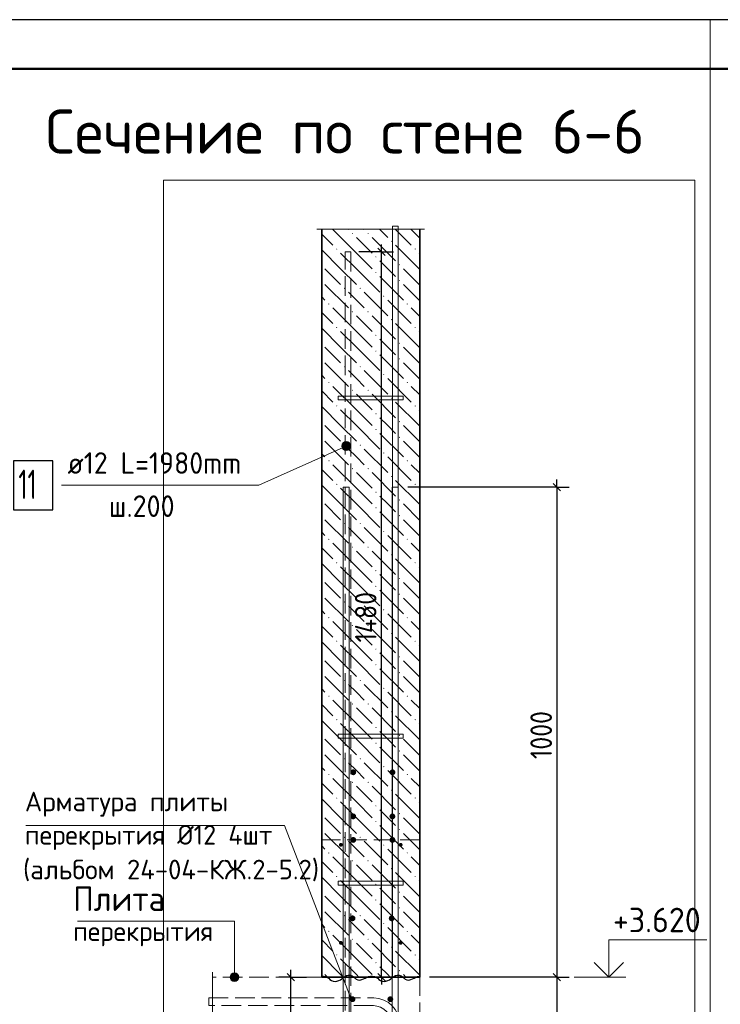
# Model space of a CAD drawing. Header units: millimetres. Extents: x 0 to 21005, y -5 to 14850.
# Tile 8 of 19: x 5279 to 8854, y 9828 to 14850. Entities that reach past the tile are written whole.
import ezdxf

# ---------------------------------------------------------------- set-up
doc = ezdxf.new("R2010")
doc.units = ezdxf.units.MM
doc.linetypes.add('______2', pattern=[135, 100, -35])
for name, color, linetype, lineweight in [('Standard', 7, 'Continuous', 25), ('Выпуски арматуры Г-обр.', 7, 'Continuous', 25), ('ЖБ Пилон', 180, 'Continuous', 25), ('Заголовок чертежа', 7, 'Continuous', 25), ('Позиционная метка диаметр_ шаг', 7, 'Continuous', 13), ('Позиционная метка линия выноска', 7, 'Continuous', 13), ('Примечания', 7, 'Continuous', 13), ('Стена обрамление Г-обр.', 7, 'Continuous', 25), ('Стена фоновая арматура У1', 7, 'Continuous', 25), ('Стена фоновая арматура Х1', 7, 'Continuous', 25), ('Стена фоновая затяжка С-обр.', 7, 'Continuous', 25)]:
    doc.layers.add(name, color=color, linetype=linetype, lineweight=lineweight)
doc.layers.add('ЖБ Перекрытие верхний уровень', color=7, linetype='Continuous', lineweight=25, true_color=0xe0e0ff)
doc.layers.add('ЖБ Стена верхний уровень', color=7, linetype='Continuous', lineweight=25, true_color=0x006e00)
doc.layers.add('Размерная выноска', color=7, linetype='Continuous')
doc.styles.add('ISOCPEUR', font='txt')

msp = doc.modelspace()

# ---------------------------------------------------------------- hatches: boundary and pattern name
at = {"layer": 'ЖБ Стена верхний уровень', "linetype": 'Continuous', "lineweight": 18, "transparency": 33554687}
for points in [[(6973.4, 13759.9), (6976.6, 13763.2), (6979.9, 13759.9), (6976.6, 13756.7)], [(7053.3, 13759.9), (7056.6, 13763.2), (7059.9, 13759.9), (7056.6, 13756.7)], [(7173.4, 13719.9), (7176.6, 13723.2), (7179.9, 13719.9), (7176.6, 13716.7)], [(6893.4, 13679.9), (6896.6, 13683.2), (6899.9, 13679.9), (6896.6, 13676.7)], [(7293.4, 13679.9), (7296.6, 13683.2), (7299.9, 13679.9), (7296.6, 13676.7)], [(7093.4, 13639.9), (7096.6, 13643.2), (7099.9, 13639.9), (7096.6, 13636.7)], [(7093.4, 13559.9), (7096.6, 13563.2), (7099.9, 13559.9), (7096.6, 13556.7)], [(7213.4, 13599.9), (7216.6, 13603.2), (7219.9, 13599.9), (7216.6, 13596.7)], [(7213.4, 13519.9), (7216.6, 13523.2), (7219.9, 13519.9), (7216.6, 13516.7)], [(6933.4, 13479.9), (6936.6, 13483.2), (6939.8, 13479.9), (6936.6, 13476.7)], [(7013.3, 13479.9), (7016.6, 13483.2), (7019.9, 13479.9), (7016.6, 13476.7)], [(7133.4, 13439.9), (7136.6, 13443.2), (7139.8, 13439.9), (7136.6, 13436.7)], [(6853.3, 13399.9), (6856.6, 13403.2), (6859.9, 13399.9), (6856.6, 13396.7)], [(6973.4, 13359.9), (6976.6, 13363.2), (6979.9, 13359.9), (6976.6, 13356.7)], [(7053.3, 13359.9), (7056.6, 13363.2), (7059.9, 13359.9), (7056.6, 13356.7)], [(7253.3, 13399.9), (7256.6, 13403.2), (7259.9, 13399.9), (7256.6, 13396.7)], [(7173.4, 13319.9), (7176.6, 13323.2), (7179.9, 13319.9), (7176.6, 13316.7)], [(6893.4, 13279.9), (6896.6, 13283.2), (6899.9, 13279.9), (6896.6, 13276.7)], [(7293.4, 13279.9), (7296.6, 13283.2), (7299.9, 13279.9), (7296.6, 13276.7)], [(7093.4, 13239.9), (7096.6, 13243.2), (7099.9, 13239.9), (7096.6, 13236.7)], [(7093.4, 13159.9), (7096.6, 13163.2), (7099.9, 13159.9), (7096.6, 13156.7)], [(7213.4, 13199.9), (7216.6, 13203.2), (7219.9, 13199.9), (7216.6, 13196.7)], [(7213.4, 13119.9), (7216.6, 13123.2), (7219.9, 13119.9), (7216.6, 13116.7)], [(6933.4, 13079.9), (6936.6, 13083.2), (6939.8, 13079.9), (6936.6, 13076.7)], [(7013.3, 13079.9), (7016.6, 13083.2), (7019.9, 13079.9), (7016.6, 13076.7)], [(7133.4, 13039.9), (7136.6, 13043.2), (7139.8, 13039.9), (7136.6, 13036.7)], [(6853.3, 12999.9), (6856.6, 13003.2), (6859.9, 12999.9), (6856.6, 12996.7)], [(6973.4, 12959.9), (6976.6, 12963.2), (6979.9, 12959.9), (6976.6, 12956.7)], [(7053.3, 12959.9), (7056.6, 12963.2), (7059.9, 12959.9), (7056.6, 12956.7)], [(7253.3, 12999.9), (7256.6, 13003.2), (7259.9, 12999.9), (7256.6, 12996.7)], [(7173.4, 12919.9), (7176.6, 12923.2), (7179.9, 12919.9), (7176.6, 12916.7)], [(6893.4, 12879.9), (6896.6, 12883.2), (6899.9, 12879.9), (6896.6, 12876.7)], [(7293.4, 12879.9), (7296.6, 12883.2), (7299.9, 12879.9), (7296.6, 12876.7)], [(7093.4, 12839.9), (7096.6, 12843.2), (7099.9, 12839.9), (7096.6, 12836.7)], [(7093.4, 12759.9), (7096.6, 12763.2), (7099.9, 12759.9), (7096.6, 12756.7)], [(7213.4, 12799.9), (7216.6, 12803.2), (7219.9, 12799.9), (7216.6, 12796.7)], [(7213.4, 12719.9), (7216.6, 12723.2), (7219.9, 12719.9), (7216.6, 12716.7)], [(6933.4, 12679.9), (6936.6, 12683.2), (6939.8, 12679.9), (6936.6, 12676.7)], [(7013.3, 12679.9), (7016.6, 12683.2), (7019.9, 12679.9), (7016.6, 12676.7)], [(7133.4, 12639.9), (7136.6, 12643.2), (7139.8, 12639.9), (7136.6, 12636.7)], [(6853.3, 12599.9), (6856.6, 12603.2), (6859.9, 12599.9), (6856.6, 12596.7)], [(6973.4, 12559.9), (6976.6, 12563.2), (6979.9, 12559.9), (6976.6, 12556.7)], [(7053.3, 12559.9), (7056.6, 12563.2), (7059.9, 12559.9), (7056.6, 12556.7)], [(7253.3, 12599.9), (7256.6, 12603.2), (7259.9, 12599.9), (7256.6, 12596.7)], [(7173.4, 12519.9), (7176.6, 12523.2), (7179.9, 12519.9), (7176.6, 12516.7)], [(6893.4, 12479.9), (6896.6, 12483.2), (6899.9, 12479.9), (6896.6, 12476.7)], [(7293.4, 12479.9), (7296.6, 12483.2), (7299.9, 12479.9), (7296.6, 12476.7)], [(7093.4, 12439.9), (7096.6, 12443.2), (7099.9, 12439.9), (7096.6, 12436.7)], [(7093.4, 12359.9), (7096.6, 12363.2), (7099.9, 12359.9), (7096.6, 12356.7)], [(7213.4, 12399.9), (7216.6, 12403.2), (7219.9, 12399.9), (7216.6, 12396.7)], [(7213.4, 12319.9), (7216.6, 12323.2), (7219.9, 12319.9), (7216.6, 12316.7)], [(6933.4, 12279.9), (6936.6, 12283.2), (6939.8, 12279.9), (6936.6, 12276.7)], [(7013.3, 12279.9), (7016.6, 12283.2), (7019.9, 12279.9), (7016.6, 12276.7)], [(7133.4, 12239.9), (7136.6, 12243.2), (7139.8, 12239.9), (7136.6, 12236.7)], [(6853.3, 12199.9), (6856.6, 12203.2), (6859.9, 12199.9), (6856.6, 12196.7)], [(6973.4, 12159.9), (6976.6, 12163.2), (6979.9, 12159.9), (6976.6, 12156.7)], [(7053.3, 12159.9), (7056.6, 12163.2), (7059.9, 12159.9), (7056.6, 12156.7)], [(7253.3, 12199.9), (7256.6, 12203.2), (7259.9, 12199.9), (7256.6, 12196.7)], [(7173.4, 12119.9), (7176.6, 12123.2), (7179.9, 12119.9), (7176.6, 12116.7)], [(6893.4, 12079.9), (6896.6, 12083.2), (6899.9, 12079.9), (6896.6, 12076.7)], [(7293.4, 12079.9), (7296.6, 12083.2), (7299.9, 12079.9), (7296.6, 12076.7)], [(7093.4, 12039.9), (7096.6, 12043.2), (7099.9, 12039.9), (7096.6, 12036.7)], [(7213.4, 11999.9), (7216.6, 12003.2), (7219.9, 11999.9), (7216.6, 11996.7)], [(7093.4, 11959.9), (7096.6, 11963.2), (7099.9, 11959.9), (7096.6, 11956.7)], [(7213.4, 11919.9), (7216.6, 11923.2), (7219.9, 11919.9), (7216.6, 11916.7)], [(6933.4, 11879.9), (6936.6, 11883.2), (6939.8, 11879.9), (6936.6, 11876.7)], [(7013.3, 11879.9), (7016.6, 11883.2), (7019.9, 11879.9), (7016.6, 11876.7)], [(6853.3, 11799.9), (6856.6, 11803.2), (6859.9, 11799.9), (6856.6, 11796.7)], [(7133.4, 11839.9), (7136.6, 11843.2), (7139.8, 11839.9), (7136.6, 11836.7)], [(7253.3, 11799.9), (7256.6, 11803.2), (7259.9, 11799.9), (7256.6, 11796.7)], [(6973.4, 11759.9), (6976.6, 11763.2), (6979.9, 11759.9), (6976.6, 11756.7)], [(7053.3, 11759.9), (7056.6, 11763.2), (7059.9, 11759.9), (7056.6, 11756.7)], [(7173.4, 11719.9), (7176.6, 11723.2), (7179.9, 11719.9), (7176.6, 11716.7)], [(6893.4, 11679.9), (6896.6, 11683.2), (6899.9, 11679.9), (6896.6, 11676.7)], [(7293.4, 11679.9), (7296.6, 11683.2), (7299.9, 11679.9), (7296.6, 11676.7)], [(7093.4, 11639.9), (7096.6, 11643.2), (7099.9, 11639.9), (7096.6, 11636.7)], [(7213.4, 11599.9), (7216.6, 11603.2), (7219.9, 11599.9), (7216.6, 11596.7)], [(7093.4, 11559.9), (7096.6, 11563.2), (7099.9, 11559.9), (7096.6, 11556.7)], [(7213.4, 11519.9), (7216.6, 11523.2), (7219.9, 11519.9), (7216.6, 11516.7)], [(6933.4, 11479.9), (6936.6, 11483.2), (6939.8, 11479.9), (6936.6, 11476.7)], [(7013.3, 11479.9), (7016.6, 11483.2), (7019.9, 11479.9), (7016.6, 11476.7)], [(6853.3, 11399.9), (6856.6, 11403.2), (6859.9, 11399.9), (6856.6, 11396.7)], [(7133.4, 11439.9), (7136.6, 11443.2), (7139.8, 11439.9), (7136.6, 11436.7)], [(7253.3, 11399.9), (7256.6, 11403.2), (7259.9, 11399.9), (7256.6, 11396.7)], [(6973.4, 11359.9), (6976.6, 11363.2), (6979.9, 11359.9), (6976.6, 11356.7)], [(7053.3, 11359.9), (7056.6, 11363.2), (7059.9, 11359.9), (7056.6, 11356.7)], [(7173.4, 11319.9), (7176.6, 11323.2), (7179.9, 11319.9), (7176.6, 11316.7)], [(6893.4, 11279.9), (6896.6, 11283.2), (6899.9, 11279.9), (6896.6, 11276.7)], [(7293.4, 11279.9), (7296.6, 11283.2), (7299.9, 11279.9), (7296.6, 11276.7)], [(7093.4, 11239.9), (7096.6, 11243.2), (7099.9, 11239.9), (7096.6, 11236.7)], [(7213.4, 11199.9), (7216.6, 11203.2), (7219.9, 11199.9), (7216.6, 11196.7)], [(7093.4, 11159.9), (7096.6, 11163.2), (7099.9, 11159.9), (7096.6, 11156.7)], [(7213.4, 11119.9), (7216.6, 11123.2), (7219.9, 11119.9), (7216.6, 11116.7)], [(6933.4, 11079.9), (6936.6, 11083.2), (6939.8, 11079.9), (6936.6, 11076.7)], [(7013.3, 11079.9), (7016.6, 11083.2), (7019.9, 11079.9), (7016.6, 11076.7)], [(6853.3, 10999.9), (6856.6, 11003.2), (6859.9, 10999.9), (6856.6, 10996.7)], [(7133.4, 11039.9), (7136.6, 11043.2), (7139.8, 11039.9), (7136.6, 11036.7)], [(7253.3, 10999.9), (7256.6, 11003.2), (7259.9, 10999.9), (7256.6, 10996.7)], [(6973.4, 10959.9), (6976.6, 10963.2), (6979.9, 10959.9), (6976.6, 10956.7)], [(7053.3, 10959.9), (7056.6, 10963.2), (7059.9, 10959.9), (7056.6, 10956.7)], [(7173.4, 10919.9), (7176.6, 10923.2), (7179.9, 10919.9), (7176.6, 10916.7)], [(6893.4, 10879.9), (6896.6, 10883.2), (6899.9, 10879.9), (6896.6, 10876.7)], [(7293.4, 10879.9), (7296.6, 10883.2), (7299.9, 10879.9), (7296.6, 10876.7)], [(7093.4, 10839.9), (7096.6, 10843.2), (7099.9, 10839.9), (7096.6, 10836.7)], [(7213.4, 10799.9), (7216.6, 10803.2), (7219.9, 10799.9), (7216.6, 10796.7)], [(7093.4, 10759.9), (7096.6, 10763.2), (7099.9, 10759.9), (7096.6, 10756.7)], [(7213.4, 10719.9), (7216.6, 10723.2), (7219.9, 10719.9), (7216.6, 10716.7)], [(6933.4, 10679.9), (6936.6, 10683.2), (6939.8, 10679.9), (6936.6, 10676.7)], [(7013.3, 10679.9), (7016.6, 10683.2), (7019.9, 10679.9), (7016.6, 10676.7)], [(6853.3, 10599.9), (6856.6, 10603.2), (6859.9, 10599.9), (6856.6, 10596.7)], [(7133.4, 10639.9), (7136.6, 10643.2), (7139.8, 10639.9), (7136.6, 10636.7)], [(7253.3, 10599.9), (7256.6, 10603.2), (7259.9, 10599.9), (7256.6, 10596.7)], [(6973.4, 10559.9), (6976.6, 10563.2), (6979.9, 10559.9), (6976.6, 10556.7)], [(7053.3, 10559.9), (7056.6, 10563.2), (7059.9, 10559.9), (7056.6, 10556.7)], [(7173.4, 10519.9), (7176.6, 10523.2), (7179.9, 10519.9), (7176.6, 10516.7)], [(6893.4, 10479.9), (6896.6, 10483.2), (6899.9, 10479.9), (6896.6, 10476.7)], [(7293.4, 10479.9), (7296.6, 10483.2), (7299.9, 10479.9), (7296.6, 10476.7)], [(7093.4, 10439.9), (7096.6, 10443.2), (7099.9, 10439.9), (7096.6, 10436.7)], [(7213.4, 10399.9), (7216.6, 10403.2), (7219.9, 10399.9), (7216.6, 10396.7)], [(7093.4, 10359.9), (7096.6, 10363.2), (7099.9, 10359.9), (7096.6, 10356.7)], [(7213.4, 10319.9), (7216.6, 10323.2), (7219.9, 10319.9), (7216.6, 10316.7)], [(6933.4, 10279.9), (6936.6, 10283.2), (6939.8, 10279.9), (6936.6, 10276.7)], [(7013.3, 10279.9), (7016.6, 10283.2), (7019.9, 10279.9), (7016.6, 10276.7)], [(6853.3, 10199.9), (6856.6, 10203.2), (6859.9, 10199.9), (6856.6, 10196.7)], [(7133.4, 10239.9), (7136.6, 10243.2), (7139.8, 10239.9), (7136.6, 10236.7)], [(7253.3, 10199.9), (7256.6, 10203.2), (7259.9, 10199.9), (7256.6, 10196.7)], [(6973.4, 10159.9), (6976.6, 10163.2), (6979.9, 10159.9), (6976.6, 10156.7)], [(7053.3, 10159.9), (7056.6, 10163.2), (7059.9, 10159.9), (7056.6, 10156.7)], [(7173.4, 10119.9), (7176.6, 10123.2), (7179.9, 10119.9), (7176.6, 10116.7)], [(6893.4, 10079.9), (6896.6, 10083.2), (6899.9, 10079.9), (6896.6, 10076.7)], [(7293.4, 10079.9), (7296.6, 10083.2), (7299.9, 10079.9), (7296.6, 10076.7)], [(7093.4, 10039.9), (7096.6, 10043.2), (7099.9, 10039.9), (7096.6, 10036.7)], [(7213.4, 9999.9), (7216.6, 10003.2), (7219.9, 9999.9), (7216.6, 9996.7)]]:
    msp.add_hatch(color=7, dxfattribs=at).paths.add_polyline_path(points, flags=16)
at = {"layer": 'Позиционная метка линия выноска', "linetype": 'Continuous', "lineweight": 13, "transparency": 33554687}
for points in [[(6922.8, 12677.9), (6942.8, 12653.4), (6926.9, 12688.7)], [(6932.1, 12657.4), (6922.8, 12677.9), (6924.6, 12666.4)], [(6922.8, 12677.9), (6932.1, 12657.4), (6942.8, 12653.4)], [(6926.9, 12688.7), (6954.3, 12655.1), (6935.9, 12696.1)], [(6926.9, 12688.7), (6942.8, 12653.4), (6954.3, 12655.1)], [(6935.9, 12696.1), (6963.3, 12662.6), (6947.4, 12697.9)], [(6935.9, 12696.1), (6954.3, 12655.1), (6963.3, 12662.6)], [(6947.4, 12697.9), (6963.3, 12662.6), (6967.4, 12673.3)], [(6947.4, 12697.9), (6967.4, 12673.3), (6958.1, 12693.8)], [(6958.1, 12693.8), (6967.4, 12673.3), (6965.6, 12684.9)], [(6352, 9966.5), (6397, 9966.5), (6393.9, 9977.7)], [(6352, 9966.5), (6393.9, 9977.7), (6355.2, 9977.7)], [(6355.2, 9955.2), (6397, 9966.5), (6352, 9966.5)], [(6355.2, 9977.7), (6393.9, 9977.7), (6385.8, 9985.8)], [(6355.2, 9977.7), (6385.8, 9985.8), (6363.3, 9985.8)], [(6355.2, 9955.2), (6393.9, 9955.2), (6397, 9966.5)], [(6363.3, 9947.1), (6393.9, 9955.2), (6355.2, 9955.2)], [(6363.3, 9985.8), (6385.8, 9985.8), (6374.5, 9989)], [(6363.3, 9947.1), (6385.8, 9947.1), (6393.9, 9955.2)], [(6385.8, 9947.1), (6363.3, 9947.1), (6374.5, 9944)]]:
    msp.add_hatch(color=7, dxfattribs=at).paths.add_polyline_path(points)
at = {"layer": 'Стена обрамление Г-обр.', "linetype": 'Continuous', "lineweight": 13, "transparency": 33554687}
for points in [[(6995.9, 11011.5), (6994.7, 11017.2), (6991.5, 11022.1), (6986.6, 11025.3), (6980.9, 11026.5), (6975.1, 11025.3), (6970.3, 11022.1), (6967, 11017.2), (6965.9, 11011.5), (6967, 11005.7), (6970.3, 11000.9), (6975.1, 10997.6), (6980.9, 10996.5), (6986.6, 10997.6), (6991.5, 11000.9), (6994.7, 11005.7)], [(7195.9, 11011.5), (7194.7, 11017.2), (7191.5, 11022.1), (7186.6, 11025.3), (7180.9, 11026.5), (7175.1, 11025.3), (7170.3, 11022.1), (7167, 11017.2), (7165.9, 11011.5), (7167, 11005.7), (7170.3, 11000.9), (7175.1, 10997.6), (7180.9, 10996.5), (7186.6, 10997.6), (7191.5, 11000.9), (7194.7, 11005.7)], [(6995.5, 10786.5), (6994.4, 10792.2), (6991.1, 10797.1), (6986.3, 10800.3), (6980.5, 10801.5), (6974.8, 10800.3), (6969.9, 10797.1), (6966.7, 10792.2), (6965.5, 10786.5), (6966.7, 10780.7), (6969.9, 10775.9), (6974.8, 10772.6), (6980.5, 10771.5), (6986.3, 10772.6), (6991.1, 10775.9), (6994.4, 10780.7)], [(7195.5, 10786.5), (7194.4, 10792.2), (7191.1, 10797.1), (7186.3, 10800.3), (7180.5, 10801.5), (7174.8, 10800.3), (7169.9, 10797.1), (7166.7, 10792.2), (7165.5, 10786.5), (7166.7, 10780.7), (7169.9, 10775.9), (7174.8, 10772.6), (7180.5, 10771.5), (7186.3, 10772.6), (7191.1, 10775.9), (7194.4, 10780.7)], [(6995.9, 10666.5), (6994.7, 10672.2), (6991.5, 10677.1), (6986.6, 10680.3), (6980.9, 10681.5), (6975.1, 10680.3), (6970.3, 10677.1), (6967, 10672.2), (6965.9, 10666.5), (6967, 10660.7), (6970.3, 10655.9), (6975.1, 10652.6), (6980.9, 10651.5), (6986.6, 10652.6), (6991.5, 10655.9), (6994.7, 10660.7)], [(7195.9, 10666.5), (7194.7, 10672.2), (7191.5, 10677.1), (7186.6, 10680.3), (7180.9, 10681.5), (7175.1, 10680.3), (7170.3, 10677.1), (7167, 10672.2), (7165.9, 10666.5), (7167, 10660.7), (7170.3, 10655.9), (7175.1, 10652.6), (7180.9, 10651.5), (7186.6, 10652.6), (7191.5, 10655.9), (7194.7, 10660.7)], [(6992, 10266.5), (6990.9, 10272.2), (6987.6, 10277.1), (6982.8, 10280.3), (6977, 10281.5), (6971.3, 10280.3), (6966.4, 10277.1), (6963.2, 10272.2), (6962, 10266.5), (6963.2, 10260.7), (6966.4, 10255.9), (6971.3, 10252.6), (6977, 10251.5), (6982.8, 10252.6), (6987.6, 10255.9), (6990.9, 10260.7)], [(7192, 10266.5), (7190.9, 10272.2), (7187.6, 10277.1), (7182.8, 10280.3), (7177, 10281.5), (7171.3, 10280.3), (7166.4, 10277.1), (7163.2, 10272.2), (7162, 10266.5), (7163.2, 10260.7), (7166.4, 10255.9), (7171.3, 10252.6), (7177, 10251.5), (7182.8, 10252.6), (7187.6, 10255.9), (7190.9, 10260.7)], [(6992, 9854), (6990.9, 9859.7), (6987.6, 9864.6), (6982.8, 9867.8), (6977, 9869), (6971.3, 9867.8), (6966.4, 9864.6), (6963.2, 9859.7), (6962, 9854), (6963.2, 9848.2), (6966.4, 9843.4), (6971.3, 9840.1), (6977, 9839), (6982.8, 9840.1), (6987.6, 9843.4), (6990.9, 9848.2)], [(7185.1, 9854), (7184, 9859.7), (7180.7, 9864.6), (7175.9, 9867.8), (7170.1, 9869), (7164.4, 9867.8), (7159.5, 9864.6), (7156.3, 9859.7), (7155.1, 9854), (7156.3, 9848.2), (7159.5, 9843.4), (7164.4, 9840.1), (7170.1, 9839), (7175.9, 9840.1), (7180.7, 9843.4), (7184, 9848.2)]]:
    msp.add_hatch(color=7, dxfattribs=at).paths.add_polyline_path(points)
at = {"layer": 'Стена фоновая арматура У1', "linetype": 'Continuous', "lineweight": 13, "transparency": 33554687}
for points in [[(6927.6, 10641.5), (6926.8, 10645.3), (6924.7, 10648.5), (6921.4, 10650.7), (6917.6, 10651.5), (6913.8, 10650.7), (6910.5, 10648.5), (6908.4, 10645.3), (6907.6, 10641.5), (6908.4, 10637.6), (6910.5, 10634.4), (6913.8, 10632.2), (6917.6, 10631.5), (6921.4, 10632.2), (6924.7, 10634.4), (6926.8, 10637.6)], [(7232.6, 10641.5), (7231.9, 10645.3), (7229.7, 10648.5), (7226.4, 10650.7), (7222.6, 10651.5), (7218.8, 10650.7), (7215.5, 10648.5), (7213.4, 10645.3), (7212.6, 10641.5), (7213.4, 10637.6), (7215.5, 10634.4), (7218.8, 10632.2), (7222.6, 10631.5), (7226.4, 10632.2), (7229.7, 10634.4), (7231.9, 10637.6)], [(6927.6, 10141.5), (6926.8, 10145.3), (6924.7, 10148.5), (6921.4, 10150.7), (6917.6, 10151.5), (6913.8, 10150.7), (6910.5, 10148.5), (6908.4, 10145.3), (6907.6, 10141.5), (6908.4, 10137.6), (6910.5, 10134.4), (6913.8, 10132.2), (6917.6, 10131.5), (6921.4, 10132.2), (6924.7, 10134.4), (6926.8, 10137.6)], [(7232.6, 10141.5), (7231.9, 10145.3), (7229.7, 10148.5), (7226.4, 10150.7), (7222.6, 10151.5), (7218.8, 10150.7), (7215.5, 10148.5), (7213.4, 10145.3), (7212.6, 10141.5), (7213.4, 10137.6), (7215.5, 10134.4), (7218.8, 10132.2), (7222.6, 10131.5), (7226.4, 10132.2), (7229.7, 10134.4), (7231.9, 10137.6)]]:
    msp.add_hatch(color=7, dxfattribs=at).paths.add_polyline_path(points)

# ---------------------------------------------------------------- linework, layer by layer
at = {"layer": 'Standard', "color": 251, "linetype": 'Continuous', "lineweight": -3, "true_color": 0x656565, "transparency": 33554687}
for p, q in [((7124.5, 13666.5), (7010.1, 13666.5)), ((7124.5, 13666.5), (7062, 13666.5)), ((7124.5, 13666.5), (7187, 13666.5)), ((8019.9, 12466.5), (7260.1, 12466.5)), ((8019.9, 12466.5), (7957.4, 12466.5)), ((8019.9, 12466.5), (8082.4, 12466.5)), ((6663.1, 9966.5), (6600.6, 9966.5)), ((6663.1, 9966.5), (6725.6, 9966.5)), ((6663.1, 9966.5), (6741.7, 9966.5)), ((7124.5, 9966.5), (7062, 9966.5)), ((7124.5, 9966.5), (7089.9, 9966.5)), ((7124.5, 9966.5), (7187, 9966.5)), ((8019.9, 9966.5), (7957.4, 9966.5)), ((8019.9, 9966.5), (8082.4, 9966.5))]:
    msp.add_line(p, q, dxfattribs=at)
at = {"layer": 'Standard', "color": 7, "linetype": 'Continuous', "lineweight": 25, "transparency": 33554687}
for p, q in [((7143.3, 13647.7), (7105.8, 13685.2)), ((8001.2, 12485.2), (8038.7, 12447.7)), ((6681.9, 9947.7), (6644.4, 9985.2)), ((7143.3, 9947.7), (7105.8, 9985.2)), ((8001.2, 9985.2), (8038.7, 9947.7))]:
    msp.add_line(p, q, dxfattribs=at)
at = {"layer": 'Standard', "color": 7, "linetype": 'Continuous', "lineweight": -3, "transparency": 33554687}
for p, q in [((7124.5, 13666.5), (7124.5, 13704)), ((8019.9, 12466.5), (8019.9, 12504)), ((6663.1, 9966.5), (6663.1, 10004)), ((6663.1, 9466.5), (6663.1, 9966.5)), ((7124.5, 9966.5), (7124.5, 9929)), ((8019.9, 9966.5), (8019.9, 9466.5))]:
    msp.add_line(p, q, dxfattribs=at)
at = {"layer": 'Standard', "color": 7, "linetype": 'Continuous', "lineweight": 13, "transparency": 33554687}
msp.add_line((8107.4, 9966.5), (8372.4, 9966.5), dxfattribs=at)
at = {"layer": 'Standard', "color": 7, "linetype": 'Continuous', "lineweight": 25, "transparency": 33554687}
msp.add_lwpolyline([(0, 0), (21000, 0), (21000, 14850), (0, 14850), (0, 0)], close=True, dxfattribs=at)
at = {"layer": 'Standard', "color": 7, "linetype": 'Continuous', "lineweight": 13, "transparency": 33554687}
for points in [[(8802.4, 14850), (0, 14850), (0, 6639.8), (8802.4, 6639.8), (8802.4, 14850)], [(8285.3, 9966.5), (8285.3, 10156.5), (8785.3, 10156.5)]]:
    msp.add_lwpolyline(points, dxfattribs=at)
at = {"layer": 'Standard', "color": 7, "linetype": 'Continuous', "lineweight": 50, "transparency": 33554687}
msp.add_lwpolyline([(1000, 14600), (20750, 14600), (20750, 250), (1000, 250), (1000, 14600)], close=True, dxfattribs=at)
at = {"layer": 'Standard', "color": 254, "linetype": 'Continuous', "lineweight": 13, "true_color": 0xc4c4ff, "transparency": 33554687}
msp.add_lwpolyline([(8723.2, 6639.8), (8723.2, 14032.1), (6013.2, 14032.1), (6013.2, 6639.8)], dxfattribs=at)
at = {"layer": 'Standard', "color": 7, "linetype": 'Continuous', "lineweight": -3, "transparency": 33554687}
for points in [[(7124.5, 9966.5), (7124.5, 11655.6), (7124.5, 11655.6), (7124.5, 13666.5)], [(8019.9, 12466.5), (8019.9, 11117), (8019.9, 11117), (8019.9, 9966.5)]]:
    msp.add_lwpolyline(points, dxfattribs=at)
at = {"layer": 'Standard', "color": 7, "linetype": 'Continuous', "lineweight": 35, "transparency": 33554687}
msp.add_lwpolyline([(8211, 10040.7), (8285.3, 9966.5), (8359.5, 10040.7)], dxfattribs=at)
at = {"layer": 'Standard', "color": 251, "linetype": 'Continuous', "lineweight": -3, "true_color": 0x656565, "transparency": 33554687}
msp.add_lwpolyline([(8019.9, 9966.5), (8011.4, 9966.5), (8011.4, 9966.5), (8011.4, 9966.5), (8011.4, 9966.5), (7370.1, 9966.5)], dxfattribs=at)
at = {"layer": 'Выпуски арматуры Г-обр.', "color": 251, "linetype": '______2', "lineweight": 13, "true_color": 0x656565, "transparency": 33554687}
for points in [[(6969.1, 13666.5), (6969.1, 8716.5), (6939.1, 8716.5), (6939.1, 13666.5), (6969.1, 13666.5)], [(6243.2, 9861.5), (7086.7, 9861.5), (7111.1, 9858.1), (7136.5, 9849.7), (7159.9, 9836.6), (7179.2, 9820.5), (7195.2, 9801.3), (7208.3, 9777.9), (7216.7, 9752.5), (7220.1, 9728.1), (7220.1, 6944), (7180.1, 6944), (7180.1, 9725.3), (7177.6, 9743.4), (7171.6, 9761.7), (7162.2, 9778.5), (7150.8, 9792.1), (7137.1, 9803.5), (7120.3, 9812.9), (7102, 9819), (7084, 9821.5), (6243.2, 9821.5), (6243.2, 9861.5)]]:
    msp.add_lwpolyline(points, dxfattribs=at)
at = {"layer": 'Выпуски арматуры Г-обр.', "color": 7, "linetype": 'Continuous', "lineweight": 25, "transparency": 33554687}
msp.add_lwpolyline([(5247.2, 12350.1), (5447.2, 12350.1), (5447.2, 12600.1), (5247.2, 12600.1), (5247.2, 12350.1)], dxfattribs=at)
at = {"layer": 'ЖБ Перекрытие верхний уровень', "color": 7, "linetype": '______2', "lineweight": 18, "transparency": 33554687}
for p, q in [((6820.5, 10666.5), (6820.5, 9966.5)), ((7320.5, 10666.5), (6820.5, 10666.5)), ((7320.5, 9466.5), (7320.5, 10666.5)), ((6820.5, 9966.5), (6263.2, 9966.5))]:
    msp.add_line(p, q, dxfattribs=at)
at = {"layer": 'ЖБ Стена верхний уровень', "color": 7, "linetype": 'Continuous', "lineweight": 35, "transparency": 33554687}
for p, q in [((6820.1, 13782.1), (6820.1, 9966.5)), ((7320.1, 9966.5), (7320.1, 13782.1)), ((6820.1, 9966.5), (7320.1, 9966.5))]:
    msp.add_line(p, q, dxfattribs=at)
at = {"layer": 'ЖБ Стена верхний уровень', "color": 9, "linetype": 'Continuous', "lineweight": 18, "true_color": 0xc7c7c7, "transparency": 33554687}
for p, q in [((6996.6, 13659.9), (6876.6, 13779.9)), ((6954.4, 13782.1), (6956.6, 13779.9)), ((7036.6, 13779.9), (7034.4, 13782.1)), ((7114.4, 13782.1), (7156.6, 13739.9)), ((7194.4, 13782.1), (7276.6, 13699.9)), ((7320.1, 13736.4), (7276.6, 13779.9)), ((6820.1, 13756.4), (6876.6, 13699.9)), ((6996.6, 13739.9), (7076.6, 13659.9)), ((7076.6, 13739.9), (7196.6, 13619.9)), ((6916.6, 13579.9), (6820.1, 13676.4)), ((6916.6, 13659.9), (6996.6, 13579.9)), ((6996.6, 13659.9), (7076.6, 13579.9)), ((7316.6, 13579.9), (7196.6, 13699.9)), ((7316.6, 13659.9), (7320.1, 13656.4)), ((7156.6, 13579.9), (7116.6, 13619.9)), ((6836.6, 13579.9), (6916.6, 13499.9)), ((6916.6, 13579.9), (6996.6, 13499.9)), ((6996.6, 13579.9), (7116.6, 13459.9)), ((7196.6, 13539.9), (7156.6, 13579.9)), ((7236.6, 13579.9), (7316.6, 13499.9)), ((7316.6, 13579.9), (7320.1, 13576.4)), ((7116.6, 13539.9), (7236.6, 13419.9)), ((6836.6, 13499.9), (6956.6, 13379.9)), ((6996.6, 13419.9), (6956.6, 13459.9)), ((7036.6, 13459.9), (7156.6, 13339.9)), ((7236.6, 13499.9), (7320.1, 13416.4)), ((6820.1, 13436.4), (6836.6, 13419.9)), ((7036.6, 13379.9), (6996.6, 13419.9)), ((7156.6, 13419.9), (7276.6, 13299.9)), ((6996.6, 13259.9), (6876.6, 13379.9)), ((7320.1, 13336.4), (7276.6, 13379.9)), ((6820.1, 13356.4), (6876.6, 13299.9)), ((6996.6, 13339.9), (7076.6, 13259.9)), ((7076.6, 13339.9), (7196.6, 13219.9)), ((6916.6, 13179.9), (6820.1, 13276.4)), ((6916.6, 13259.9), (6996.6, 13179.9)), ((6996.6, 13259.9), (7076.6, 13179.9)), ((7316.6, 13179.9), (7196.6, 13299.9)), ((7316.6, 13259.9), (7320.1, 13256.4)), ((7156.6, 13179.9), (7116.6, 13219.9)), ((6836.6, 13179.9), (6916.6, 13099.9)), ((6916.6, 13179.9), (6996.6, 13099.9)), ((6996.6, 13179.9), (7116.6, 13059.9)), ((7196.6, 13139.9), (7156.6, 13179.9)), ((7236.6, 13179.9), (7316.6, 13099.9)), ((7316.6, 13179.9), (7320.1, 13176.4)), ((7116.6, 13139.9), (7236.6, 13019.9)), ((6836.6, 13099.9), (6956.6, 12979.9)), ((6996.6, 13019.9), (6956.6, 13059.9)), ((7036.6, 13059.9), (7156.6, 12939.9)), ((7236.6, 13099.9), (7320.1, 13016.4)), ((6820.1, 13036.4), (6836.6, 13019.9)), ((7036.6, 12979.9), (6996.6, 13019.9)), ((7156.6, 13019.9), (7276.6, 12899.9)), ((6996.6, 12859.9), (6876.6, 12979.9)), ((7320.1, 12936.4), (7276.6, 12979.9)), ((6820.1, 12956.4), (6876.6, 12899.9)), ((6996.6, 12939.9), (7076.6, 12859.9)), ((7076.6, 12939.9), (7196.6, 12819.9)), ((6916.6, 12779.9), (6820.1, 12876.4)), ((6916.6, 12859.9), (6996.6, 12779.9)), ((6996.6, 12859.9), (7076.6, 12779.9)), ((7316.6, 12779.9), (7196.6, 12899.9)), ((7316.6, 12859.9), (7320.1, 12856.4)), ((7156.6, 12779.9), (7116.6, 12819.9)), ((6836.6, 12779.9), (6916.6, 12699.9)), ((6916.6, 12779.9), (6996.6, 12699.9)), ((6996.6, 12779.9), (7116.6, 12659.9)), ((7196.6, 12739.9), (7156.6, 12779.9)), ((7236.6, 12779.9), (7316.6, 12699.9)), ((7316.6, 12779.9), (7320.1, 12776.4)), ((7116.6, 12739.9), (7236.6, 12619.9)), ((6836.6, 12699.9), (6956.6, 12579.9)), ((6996.6, 12619.9), (6956.6, 12659.9)), ((7036.6, 12659.9), (7156.6, 12539.9)), ((7236.6, 12699.9), (7320.1, 12616.4)), ((6820.1, 12636.4), (6836.6, 12619.9)), ((7036.6, 12579.9), (6996.6, 12619.9)), ((7156.6, 12619.9), (7276.6, 12499.9)), ((6820.1, 12556.4), (6876.6, 12499.9)), ((6996.6, 12459.9), (6876.6, 12579.9)), ((7320.1, 12536.4), (7276.6, 12579.9)), ((6996.6, 12539.9), (7076.6, 12459.9)), ((7076.6, 12539.9), (7196.6, 12419.9)), ((6916.6, 12379.9), (6820.1, 12476.4)), ((6916.6, 12459.9), (6996.6, 12379.9)), ((6996.6, 12459.9), (7076.6, 12379.9)), ((7316.6, 12379.9), (7196.6, 12499.9)), ((7316.6, 12459.9), (7320.1, 12456.4)), ((7156.6, 12379.9), (7116.6, 12419.9)), ((6836.6, 12379.9), (6916.6, 12299.9)), ((6916.6, 12379.9), (6996.6, 12299.9)), ((6996.6, 12379.9), (7116.6, 12259.9)), ((7196.6, 12339.9), (7156.6, 12379.9)), ((7236.6, 12379.9), (7316.6, 12299.9)), ((7316.6, 12379.9), (7320.1, 12376.4)), ((7116.6, 12339.9), (7236.6, 12219.9)), ((6836.6, 12299.9), (6956.6, 12179.9)), ((6996.6, 12219.9), (6956.6, 12259.9)), ((7036.6, 12259.9), (7156.6, 12139.9)), ((7236.6, 12299.9), (7320.1, 12216.4)), ((6820.1, 12236.4), (6836.6, 12219.9)), ((7036.6, 12179.9), (6996.6, 12219.9)), ((7156.6, 12219.9), (7276.6, 12099.9)), ((6820.1, 12156.4), (6876.6, 12099.9)), ((6996.6, 12059.9), (6876.6, 12179.9)), ((7320.1, 12136.4), (7276.6, 12179.9)), ((6996.6, 12139.9), (7076.6, 12059.9)), ((7076.6, 12139.9), (7196.6, 12019.9)), ((6916.6, 11979.9), (6820.1, 12076.4)), ((6916.6, 12059.9), (6996.6, 11979.9)), ((6996.6, 12059.9), (7076.6, 11979.9)), ((7316.6, 11979.9), (7196.6, 12099.9)), ((7316.6, 12059.9), (7320.1, 12056.4)), ((7156.6, 11979.9), (7116.6, 12019.9)), ((6836.6, 11979.9), (6916.6, 11899.9)), ((6916.6, 11979.9), (6996.6, 11899.9)), ((6996.6, 11979.9), (7116.6, 11859.9)), ((7196.6, 11939.9), (7156.6, 11979.9)), ((7236.6, 11979.9), (7316.6, 11899.9)), ((7316.6, 11979.9), (7320.1, 11976.4)), ((7116.6, 11939.9), (7236.6, 11819.9)), ((6836.6, 11899.9), (6956.6, 11779.9)), ((6996.6, 11819.9), (6956.6, 11859.9)), ((7036.6, 11859.9), (7156.6, 11739.9)), ((7236.6, 11899.9), (7320.1, 11816.4)), ((6820.1, 11836.4), (6836.6, 11819.9)), ((7036.6, 11779.9), (6996.6, 11819.9)), ((7156.6, 11819.9), (7276.6, 11699.9)), ((6820.1, 11756.4), (6876.6, 11699.9)), ((6996.6, 11659.9), (6876.6, 11779.9)), ((7320.1, 11736.4), (7276.6, 11779.9)), ((6996.6, 11739.9), (7076.6, 11659.9)), ((7076.6, 11739.9), (7196.6, 11619.9)), ((6916.6, 11579.9), (6820.1, 11676.4)), ((6916.6, 11659.9), (6996.6, 11579.9)), ((6996.6, 11659.9), (7076.6, 11579.9)), ((7316.6, 11579.9), (7196.6, 11699.9)), ((7316.6, 11659.9), (7320.1, 11656.4)), ((7156.6, 11579.9), (7116.6, 11619.9)), ((6836.6, 11579.9), (6916.6, 11499.9)), ((6916.6, 11579.9), (6996.6, 11499.9)), ((6996.6, 11579.9), (7116.6, 11459.9)), ((7196.6, 11539.9), (7156.6, 11579.9)), ((7236.6, 11579.9), (7316.6, 11499.9)), ((7316.6, 11579.9), (7320.1, 11576.4)), ((7116.6, 11539.9), (7236.6, 11419.9)), ((6836.6, 11499.9), (6956.6, 11379.9)), ((6996.6, 11419.9), (6956.6, 11459.9)), ((7036.6, 11459.9), (7156.6, 11339.9)), ((7236.6, 11499.9), (7320.1, 11416.4)), ((6820.1, 11436.4), (6836.6, 11419.9)), ((7036.6, 11379.9), (6996.6, 11419.9)), ((7156.6, 11419.9), (7276.6, 11299.9)), ((6820.1, 11356.4), (6876.6, 11299.9)), ((6996.6, 11259.9), (6876.6, 11379.9)), ((7320.1, 11336.4), (7276.6, 11379.9)), ((6996.6, 11339.9), (7076.6, 11259.9)), ((7076.6, 11339.9), (7196.6, 11219.9)), ((7316.6, 11179.9), (7196.6, 11299.9)), ((6916.6, 11179.9), (6820.1, 11276.4)), ((6916.6, 11259.9), (6996.6, 11179.9)), ((6996.6, 11259.9), (7076.6, 11179.9)), ((7316.6, 11259.9), (7320.1, 11256.4)), ((7156.6, 11179.9), (7116.6, 11219.9)), ((6836.6, 11179.9), (6916.6, 11099.9)), ((6916.6, 11179.9), (6996.6, 11099.9)), ((6996.6, 11179.9), (7116.6, 11059.9)), ((7196.6, 11139.9), (7156.6, 11179.9)), ((7236.6, 11179.9), (7316.6, 11099.9)), ((7316.6, 11179.9), (7320.1, 11176.4)), ((6836.6, 11099.9), (6956.6, 10979.9)), ((7116.6, 11139.9), (7236.6, 11019.9)), ((7236.6, 11099.9), (7320.1, 11016.4)), ((6996.6, 11019.9), (6956.6, 11059.9)), ((7036.6, 11059.9), (7156.6, 10939.9)), ((6820.1, 11036.4), (6836.6, 11019.9)), ((7036.6, 10979.9), (6996.6, 11019.9)), ((7156.6, 11019.9), (7276.6, 10899.9)), ((6820.1, 10956.4), (6876.6, 10899.9)), ((6996.6, 10859.9), (6876.6, 10979.9)), ((7320.1, 10936.4), (7276.6, 10979.9)), ((6996.6, 10939.9), (7076.6, 10859.9)), ((7076.6, 10939.9), (7196.6, 10819.9)), ((7316.6, 10779.9), (7196.6, 10899.9)), ((6916.6, 10779.9), (6820.1, 10876.4)), ((6916.6, 10859.9), (6996.6, 10779.9)), ((6996.6, 10859.9), (7076.6, 10779.9)), ((7316.6, 10859.9), (7320.1, 10856.4)), ((7156.6, 10779.9), (7116.6, 10819.9)), ((6836.6, 10779.9), (6916.6, 10699.9)), ((6916.6, 10779.9), (6996.6, 10699.9)), ((6996.6, 10779.9), (7116.6, 10659.9)), ((7196.6, 10739.9), (7156.6, 10779.9)), ((7236.6, 10779.9), (7316.6, 10699.9)), ((7316.6, 10779.9), (7320.1, 10776.4)), ((6836.6, 10699.9), (6956.6, 10579.9)), ((7116.6, 10739.9), (7236.6, 10619.9)), ((7236.6, 10699.9), (7320.1, 10616.4)), ((6996.6, 10619.9), (6956.6, 10659.9)), ((7036.6, 10659.9), (7156.6, 10539.9)), ((6820.1, 10636.4), (6836.6, 10619.9)), ((7036.6, 10579.9), (6996.6, 10619.9)), ((7156.6, 10619.9), (7276.6, 10499.9)), ((6820.1, 10556.4), (6876.6, 10499.9)), ((6996.6, 10459.9), (6876.6, 10579.9)), ((7320.1, 10536.4), (7276.6, 10579.9)), ((6996.6, 10539.9), (7076.6, 10459.9)), ((7076.6, 10539.9), (7196.6, 10419.9)), ((7316.6, 10379.9), (7196.6, 10499.9)), ((6916.6, 10379.9), (6820.1, 10476.4)), ((6916.6, 10459.9), (6996.6, 10379.9)), ((6996.6, 10459.9), (7076.6, 10379.9)), ((7316.6, 10459.9), (7320.1, 10456.4)), ((7156.6, 10379.9), (7116.6, 10419.9)), ((6836.6, 10379.9), (6916.6, 10299.9)), ((6916.6, 10379.9), (6996.6, 10299.9)), ((6996.6, 10379.9), (7116.6, 10259.9)), ((7196.6, 10339.9), (7156.6, 10379.9)), ((7236.6, 10379.9), (7316.6, 10299.9)), ((7316.6, 10379.9), (7320.1, 10376.4)), ((6836.6, 10299.9), (6956.6, 10179.9)), ((7116.6, 10339.9), (7236.6, 10219.9)), ((7236.6, 10299.9), (7320.1, 10216.4)), ((6996.6, 10219.9), (6956.6, 10259.9)), ((7036.6, 10259.9), (7156.6, 10139.9)), ((6820.1, 10236.4), (6836.6, 10219.9)), ((7036.6, 10179.9), (6996.6, 10219.9)), ((7156.6, 10219.9), (7276.6, 10099.9)), ((6820.1, 10156.4), (6876.6, 10099.9)), ((6996.6, 10059.9), (6876.6, 10179.9)), ((7320.1, 10136.4), (7276.6, 10179.9)), ((6996.6, 10139.9), (7076.6, 10059.9)), ((7076.6, 10139.9), (7196.6, 10019.9)), ((7316.6, 9979.9), (7196.6, 10099.9)), ((6916.6, 9979.9), (6820.1, 10076.4)), ((6916.6, 10059.9), (6996.6, 9979.9)), ((6996.6, 10059.9), (7076.6, 9979.9)), ((7316.6, 10059.9), (7320.1, 10056.4)), ((7156.6, 9979.9), (7116.6, 10019.9)), ((6836.6, 9979.9), (6850, 9966.5)), ((6916.6, 9979.9), (6930, 9966.5)), ((6996.6, 9979.9), (7010, 9966.5)), ((7170, 9966.5), (7156.6, 9979.9)), ((7236.6, 9979.9), (7250, 9966.5)), ((7316.6, 9979.9), (7320.1, 9976.4))]:
    msp.add_line(p, q, dxfattribs=at)
at = {"layer": 'Позиционная метка линия выноска', "color": 7, "linetype": 'Continuous', "lineweight": 13, "transparency": 33554687}
for p, q in [((6924.6, 12666.4), (6924.6, 12666.4)), ((6935.9, 12696.1), (6935.9, 12696.1)), ((6965.6, 12684.9), (6965.6, 12684.9)), ((6954.3, 12655.1), (6954.3, 12655.1)), ((6352, 9966.5), (6352, 9966.5)), ((6374.5, 9989), (6374.5, 9989)), ((6374.5, 9944), (6374.5, 9944)), ((6397, 9966.5), (6397, 9966.5))]:
    msp.add_line(p, q, dxfattribs=at)
for points in [[(5491.9, 12475.1), (6499.4, 12475.1), (6945.1, 12675.6)], [(6970.1, 9854), (6629.3, 10739.7), (5309.3, 10739.7)], [(6374.5, 9966.5), (6374.5, 10251.3), (5574.5, 10251.3)]]:
    msp.add_lwpolyline(points, dxfattribs=at)
for centre in [(6945.1, 12675.6), (6374.5, 9966.5)]:
    msp.add_circle(centre, 22.5, dxfattribs=at)
at = {"layer": 'Примечания', "color": 7, "linetype": 'Continuous', "lineweight": 25, "transparency": 33554687}
msp.add_line((7320.1, 9970.8), (7320.1, 9970.8), dxfattribs=at)
for points in [[(6820.1, 9970.8), (6829.4, 9971), (6839.4, 9969.5), (6848.4, 9966.2), (6855.6, 9960.8), (6861.9, 9954.3), (6869.1, 9948.8), (6878.4, 9945.5), (6888.1, 9943.6), (6897.9, 9945.8), (6906.9, 9949.3), (6915.6, 9953.3), (6923.1, 9958.7), (6930.1, 9964.4), (6937.1, 9970.1), (6945.6, 9974.6), (6955.1, 9977), (6965.1, 9976.7), (6974.9, 9974), (6982.1, 9968.7), (6988.6, 9962.4), (6995.6, 9956.7), (7004.1, 9952.5), (7014.1, 9951.5), (7023.9, 9953.9), (7032.6, 9957.7), (7041.1, 9962), (7049.9, 9966.1), (7058.4, 9970.1), (7068.1, 9972), (7070.1, 9972.2)], [(7070.1, 9970.8), (7079.4, 9971), (7089.4, 9969.5), (7098.4, 9966.2), (7105.6, 9960.8), (7111.9, 9954.3), (7119.1, 9948.8), (7128.4, 9945.5), (7138.1, 9943.6), (7147.9, 9945.8), (7156.9, 9949.3), (7165.6, 9953.3), (7173.1, 9958.7), (7180.1, 9964.4), (7187.1, 9970.1), (7195.6, 9974.6), (7205.1, 9977), (7215.1, 9976.7), (7224.9, 9974), (7232.1, 9968.7), (7238.6, 9962.4), (7245.6, 9956.7), (7254.1, 9952.5), (7264.1, 9951.5), (7273.9, 9953.9), (7282.6, 9957.7), (7291.1, 9962), (7299.9, 9966.1), (7308.4, 9970.1), (7318.1, 9972), (7320.1, 9972.2)]]:
    msp.add_lwpolyline(points, dxfattribs=at)
at = {"layer": 'Размерная выноска', "color": 7, "linetype": 'Continuous', "lineweight": 13, "transparency": 33554687}
for p, q in [((7345.1, 13782.1), (6795.1, 13782.1)), ((6263.2, 9991.5), (6263.2, 9441.5))]:
    msp.add_line(p, q, dxfattribs=at)
at = {"layer": 'Стена фоновая арматура Х1', "color": 7, "linetype": 'Continuous', "lineweight": 18, "transparency": 33554687}
for points in [[(7180.5, 9966.5), (7180.5, 13797.1), (7210.5, 13797.1), (7210.5, 9966.5), (7180.5, 9966.5)], [(6930.1, 6639.8), (6930.1, 12466.5), (6960.1, 12466.5), (6960.1, 6639.8)], [(7180.1, 6639.8), (7180.1, 12466.5), (7210.1, 12466.5), (7210.1, 6639.8)]]:
    msp.add_lwpolyline(points, dxfattribs=at)
at = {"layer": 'Стена фоновая затяжка С-обр.', "color": 98, "linetype": 'Continuous', "lineweight": 13, "true_color": 0x005000, "transparency": 33554687}
for points in [[(6903.9, 12930.6), (7236.4, 12930.6), (7236.4, 12910.6), (6903.9, 12910.6), (6903.9, 12930.6)], [(6903.9, 11205.6), (7236.4, 11205.6), (7236.4, 11185.6), (6903.9, 11185.6), (6903.9, 11205.6)], [(6903.9, 10455.6), (7236.4, 10455.6), (7236.4, 10435.6), (6903.9, 10435.6), (6903.9, 10455.6)]]:
    msp.add_lwpolyline(points, dxfattribs=at)

# ---------------------------------------------------------------- texts
at = {"layer": 'Standard', "color": 7, "linetype": 'Continuous', "lineweight": 25, "transparency": 33554687, "char_height": 110, "attachment_point": 7, "rotation": 90, "style": 'ISOCPEUR'}
for s, insert, width in [('\\W0.87;1480', (7099.5, 11673.5), 344.712), ('\\W0.87;1000', (7994.9, 11079), 333.451)]:
    msp.add_mtext(s, dxfattribs=dict(at, insert=insert, width=width))
at = {"layer": 'Standard', "color": 7, "linetype": 'Continuous', "lineweight": 18, "transparency": 33554687, "char_height": 100, "attachment_point": 7, "style": 'ISOCPEUR'}
for s, insert, width in [('\\W0.98;Арматура плиты', (5305.5, 10785.2), 1118.541), ('\\W0.97;перекрытия Ø12 4шт', (5305.5, 10615.2), 1377.928), ('\\W0.99;(альбом 24-04-КЖ.2-5.2)', (5295.7, 10455.6), 1588.382)]:
    msp.add_mtext(s, dxfattribs=dict(at, insert=insert, width=width))
at = {"layer": 'Выпуски арматуры Г-обр.', "color": 7, "linetype": 'Continuous', "lineweight": 13, "transparency": 33554687, "attachment_point": 7, "style": 'ISOCPEUR'}
for s, insert, char_height, width in [('\\W0.94;ø12 L=1980mm ', (5522.7, 12533.8), 110, 1052.191), ('\\W0.62;11', (5272.2, 12405.1), 150, 196.875)]:
    msp.add_mtext(s, dxfattribs=dict(at, insert=insert, char_height=char_height, width=width))
at = {"layer": 'Выпуски арматуры Г-обр.', "color": 7, "linetype": '______2', "lineweight": 13, "transparency": 33554687, "insert": (5733.6, 12313.8), "char_height": 110, "width": 481.061, "attachment_point": 7, "style": 'ISOCPEUR'}
msp.add_mtext('\\W0.95;ш.200 ', dxfattribs=at)
at = {"layer": 'ЖБ Пилон', "color": 7, "linetype": 'Continuous', "lineweight": 25, "transparency": 33554687, "insert": (8306, 10195.6), "char_height": 125, "width": 533.932, "attachment_point": 7, "style": 'ISOCPEUR'}
msp.add_mtext('\\W0.95;+3.620', dxfattribs=at)
at = {"layer": 'Заголовок чертежа', "color": 7, "linetype": 'Continuous', "lineweight": 50, "transparency": 33554687, "insert": (5410.7, 14166.9), "char_height": 225, "width": 3214.077, "attachment_point": 7, "style": 'ISOCPEUR'}
msp.add_mtext('\\W0.99;Сечение по стене 6-6', dxfattribs=at)
at = {"layer": 'Позиционная метка диаметр_ шаг', "color": 7, "linetype": 'Continuous', "lineweight": 25, "transparency": 33554687, "attachment_point": 7, "style": 'ISOCPEUR'}
for s, insert, char_height, width in [('\\W0.95;Плита', (5551.5, 10303.9), 125, 546.667), ('\\W0.97;перекрытия', (5551.5, 10123.9), 100, 778.132)]:
    msp.add_mtext(s, dxfattribs=dict(at, insert=insert, char_height=char_height, width=width))

doc.saveas('drawing.dxf')
